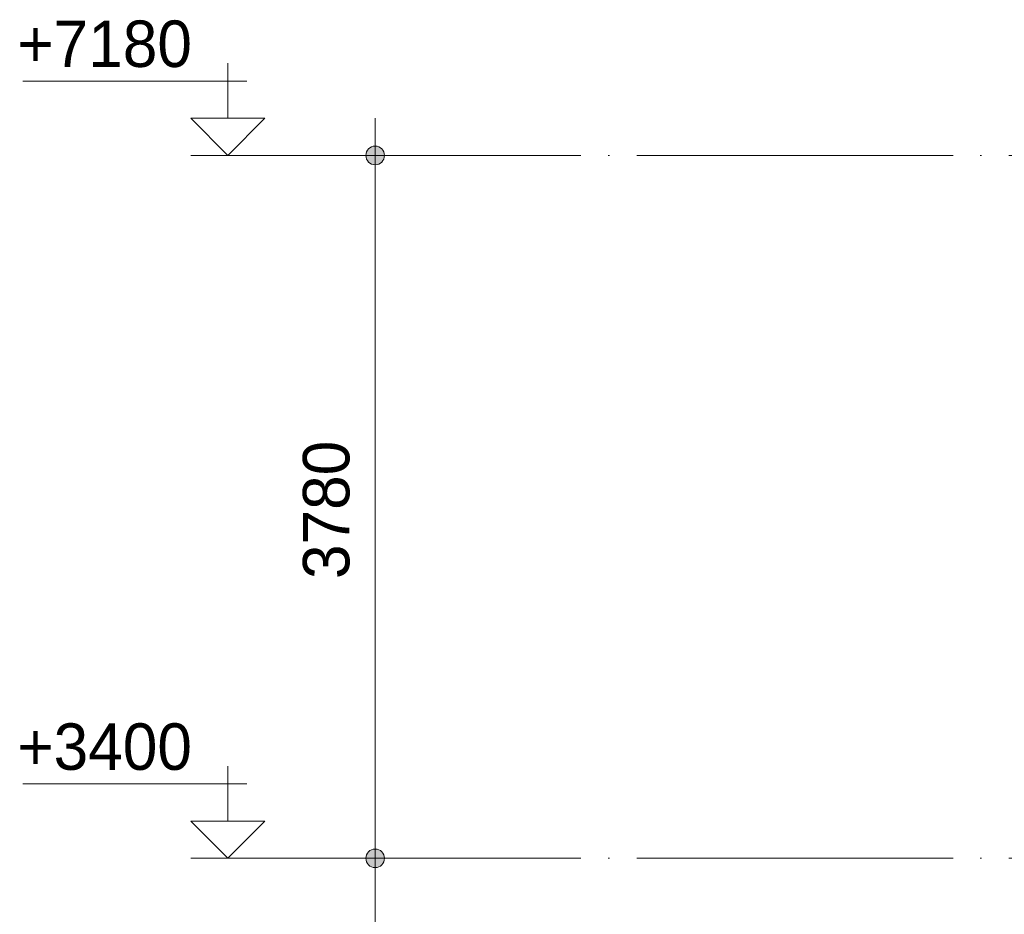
# Model space of a CAD drawing. Header units: millimetres. Extents: x 4517 to 474157, y -4632 to 9900.
# Tile 84 of 114: x 353750 to 359042, y 3099 to 7910. Entities that reach past the tile are written whole.
import ezdxf

# ---------------------------------------------------------------- set-up
doc = ezdxf.new("R2010")
doc.units = ezdxf.units.MM
doc.linetypes.add('WSP_stramienlijn', pattern=[2000, 1700, -150, 0, -150])
for name, color, linetype, lineweight in [('00_maatvoering', 8, 'Continuous', 13), ('00_maatvoering-100', 8, 'Continuous', 13), ('07_stramien - levels', 7, 'Continuous', 13)]:
    doc.layers.add(name, color=color, linetype=linetype, lineweight=lineweight)
doc.styles.add('Revittext', font='txt', dxfattribs={"height": 250})
doc.dimstyles.new('WSP_25_-_transparant', dxfattribs={"dimscale": 304.8, "dimtxt": 252.223969, "dimasz": 1.312336, "dimexe": 0.656168, "dimexo": 0.0625, "dimgap": 0.213255, "dimtad": 1, "dimdec": 0, "dimzin": 0, "dimdsep": 46, "dimtxsty": 'Revittext', "dimblk1": 'DOTSMALL', "dimblk2": 'DOTSMALL', "dimsah": 1, "dimcen": 0.09, "dimdle": 0.656168, "dimazin": 0, "dimtfac": 1, "dimtdec": 4, "dimtix": 1, "dimtmove": 0, "dimatfit": 3, "dimfxl": 0.656168, "dimfxlon": 1, "dimtvp": 1, "dimtolj": 1, "dimtzin": 0, "dimarcsym": 2})

# ---------------------------------------------------------------- blocks, each defined once
blk = doc.blocks.new('Level - Level-3995-as G')
at = {"layer": '07_stramien - levels'}
for p, q in [((-2198.8, 3600), (-2198.8, 3895.9)), ((-3300, 3800), (-2095.5, 3800)), ((-2397.7, 3600), (-2198.8, 3400)), ((-2397.7, 3600), (-2000, 3600)), ((-2000, 3600), (-2198.8, 3400)), ((-2000, 3400), (-2397.7, 3400))]:
    blk.add_line(p, q, dxfattribs=at)
blk = doc.blocks.new('DIMBLOCK110-as G')
at = {"layer": '00_maatvoering-100'}
h = blk.add_hatch(color=256, dxfattribs=at)
edge = h.paths.add_edge_path()
edge.add_arc((355660.4, 7180), 50, 0, 360)
h = blk.add_hatch(color=256, dxfattribs=at)
edge = h.paths.add_edge_path()
edge.add_arc((355660.4, 3400), 50, 0, 360)
for p, q in [((355660.4, 7380), (355660.4, 3400)), ((355860.4, 7180), (355460.4, 7180)), ((355660.4, 7180), (355860.4, 7180)), ((355860.4, 3400), (355460.4, 3400)), ((355660.4, 3400), (355860.4, 3400))]:
    blk.add_line(p, q, dxfattribs=at)
for centre in [(355660.4, 7180), (355660.4, 3400)]:
    blk.add_circle(centre, 50, dxfattribs=at)
at = {"layer": '00_maatvoering-100', "color": 0, "insert": (355271.7, 4902), "char_height": 250, "width": 931.288, "attachment_point": 1, "rotation": 90, "line_spacing_factor": 0.931288, "style": 'Revittext'}
blk.add_mtext('3780', dxfattribs=at)
blk = doc.blocks.new('_DotSmall')
at = {"color": 0, "linetype": 'ByBlock', "const_width": 0.5}
blk.add_lwpolyline([(-0.0625, 0, 1), (0.0625, 0, 1)], format="xyb", close=True, dxfattribs=at)
blk = doc.blocks.new('DIMBLOCK111-as G')
at = {"layer": '00_maatvoering-100'}
h = blk.add_hatch(color=256, dxfattribs=at)
edge = h.paths.add_edge_path()
edge.add_arc((355660.4, 3400), 50, 0, 360)
h = blk.add_hatch(color=256, dxfattribs=at)
edge = h.paths.add_edge_path()
edge.add_arc((355660.4, 0), 50, 0, 360)
for p, q in [((355860.4, 3400), (355460.4, 3400)), ((355660.4, 3400), (355660.4, -200)), ((355660.4, 3400), (355860.4, 3400)), ((355860.4, 0), (355460.4, 0)), ((355660.4, 0), (355860.4, 0))]:
    blk.add_line(p, q, dxfattribs=at)
for centre in [(355660.4, 3400), (355660.4, 0)]:
    blk.add_circle(centre, 50, dxfattribs=at)
at = {"layer": '00_maatvoering-100', "color": 0, "insert": (355271.7, 1312), "char_height": 250, "width": 931.288, "attachment_point": 1, "rotation": 90, "line_spacing_factor": 0.931288, "style": 'Revittext'}
blk.add_mtext('3400', dxfattribs=at)

msp = doc.modelspace()

# ---------------------------------------------------------------- linework, layer by layer
at = {"layer": '07_stramien - levels', "linetype": 'WSP_stramienlijn'}
for p, q in [((355066.4, 7180), (399426.3, 7180)), ((355066.4, 3400), (399426.3, 3400))]:
    msp.add_line(p, q, dxfattribs=at)

# ---------------------------------------------------------------- block references
at = {"layer": '07_stramien - levels'}
for p in [(357066.4, 3780), (357066.4, 0)]:
    msp.add_blockref('Level - Level-3995-as G', p, dxfattribs=at)

# ---------------------------------------------------------------- texts
at = {"layer": '07_stramien - levels', "char_height": 250, "width": 1178.481, "attachment_point": 1, "style": 'Revittext'}
for s, insert in [('+7180', (353736.6, 7905.7)), ('+3400', (353736.6, 4125.7))]:
    msp.add_mtext(s, dxfattribs=dict(at, insert=insert))

# ---------------------------------------------------------------- dimensions: what is measured, and where the dimension line sits
at = {"layer": '00_maatvoering'}
for base, p1, p2, override, picture, middle in [((355660.4, 3400), (355860.4, 7180), (355860.4, 3400), {"dimpost": '<>', "dimfxl": 3780}, 'DIMBLOCK110-as G', (355467.6, 5290)), ((355660.4, 0), (355860.4, 3400), (355860.4, 0), {"dimpost": '<>', "dimfxl": 3400}, 'DIMBLOCK111-as G', (355467.6, 1700))]:
    dim = msp.add_linear_dim(base=base, p1=p1, p2=p2, angle=90, dimstyle='WSP_25_-_transparant', override=override, dxfattribs=at)
    dim.commit()
    dim.dimension.update_dxf_attribs({"geometry": picture, "text_midpoint": middle})

doc.saveas('drawing.dxf')
